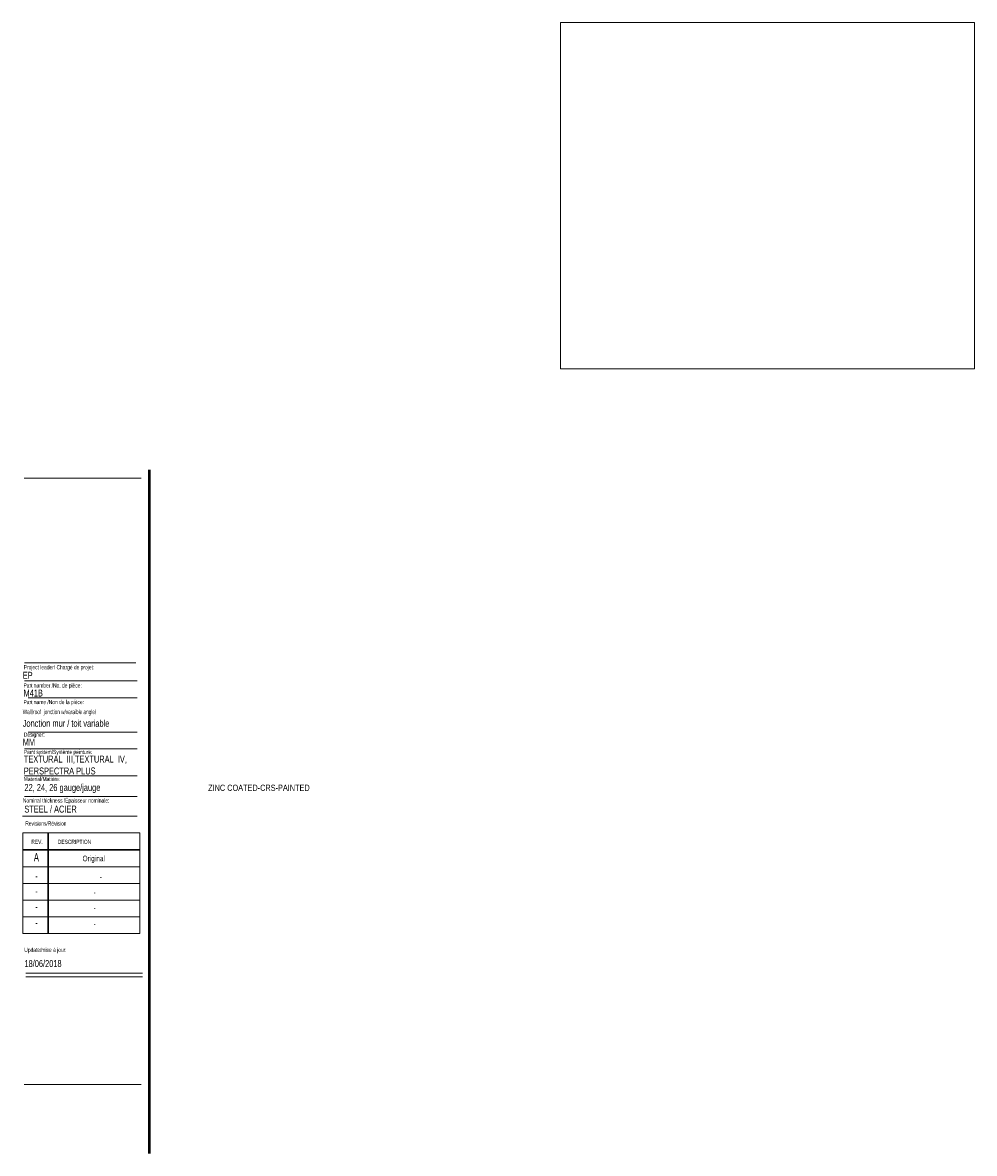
# Model space of a CAD drawing. Header units: inches. Extents: x 0.5 to 28.7, y 0.4 to 17.3.
# Tile 2 of 2: x 14.5 to 28.7, y 0.4 to 17.3. Entities that reach past the tile are written whole.
import ezdxf

# ---------------------------------------------------------------- set-up
doc = ezdxf.new("R2010")
doc.units = ezdxf.units.IN
doc.header["$MEASUREMENT"] = 0
doc.layers.add('FORMAT', color=7, linetype='Continuous')
doc.styles.add('SLDTEXTSTYLE0', font='TXT', dxfattribs={"width": 0.7})
doc.styles.add('SLDTEXTSTYLE3', font='TXT', dxfattribs={"width": 0.605})

# ---------------------------------------------------------------- blocks, each defined once
blk = doc.blocks.new('SW_NOTE_1')
at = {"layer": 'FORMAT', "color": 0, "char_height": 0.10417, "attachment_point": 1, "style": 'SLDTEXTSTYLE0'}
for s, insert in [('TEXTURAL  III,TEXTURAL  IV,', (0, 0.134)), ('PERSPECTRA PLUS', (0, -0.044))]:
    blk.add_mtext(s, dxfattribs=dict(at, insert=insert))

msp = doc.modelspace()

# ---------------------------------------------------------------- linework, layer by layer
at = {"color": 7, "linetype": 'Continuous', "lineweight": 18}
for p, q in [((14.5012516, 10.51707317), (16.2512516, 10.51707317)), ((14.50528094, 7.4796461), (16.19286796, 7.4796461)), ((14.55782728, 7.22283311), (16.19286796, 7.22283311)), ((14.55782728, 6.70729719), (16.19286796, 6.70729719)), ((14.50528094, 6.45740283), (16.19286796, 6.45740283)), ((14.50528094, 6.05316409), (16.19286796, 6.05316409)), ((14.50528094, 5.74531323), (16.19286796, 5.74531323)), ((14.4754278, 5.446808), (16.19286796, 5.446808)), ((14.48119985, 5.19874946), (16.23119985, 5.19874946)), ((14.48119985, 5.19874946), (14.48119985, 3.68874946)), ((14.85619985, 5.19874946), (14.85619985, 3.68874946)), ((14.86619985, 5.19874946), (14.86619985, 3.68874946)), ((16.23119985, 5.19874946), (16.23119985, 3.68874946)), ((14.48119985, 4.94874946), (16.23119985, 4.94874946)), ((14.48119985, 4.93874946), (16.23119985, 4.93874946)), ((14.48119985, 4.68874946), (16.23119985, 4.68874946)), ((16.23119985, 4.43874946), (14.48119985, 4.43874946)), ((14.48119985, 4.18874946), (16.23119985, 4.18874946)), ((16.23119985, 3.93874946), (14.48119985, 3.93874946)), ((14.48119985, 3.68874946), (16.23119985, 3.68874946)), ((14.52153854, 3.094666), (16.27153854, 3.094666)), ((14.52153854, 3.03864953), (16.27153854, 3.03864953))]:
    msp.add_line(p, q, dxfattribs=at)
at = {"color": 7, "linetype": 'Continuous', "lineweight": 50}
msp.add_line((16.3762516, 0.39207317), (16.3762516, 10.64207317), dxfattribs=at)
at = {"layer": 'FORMAT', "lineweight": 18}
for p, q in [((22.54319314, 17.34692853), (28.74992295, 17.34692853)), ((22.54319314, 17.34692853), (22.54319314, 12.15584542)), ((28.74992295, 17.34692853), (28.74992295, 12.15584542)), ((22.54319314, 12.15584542), (28.74992295, 12.15584542)), ((14.5012516, 1.42655357), (16.2512516, 1.42655357))]:
    msp.add_line(p, q, dxfattribs=at)
at = {"layer": 'FORMAT', "color": 250, "lineweight": 18, "true_color": 0x454545}
msp.add_line((14.50528094, 7.74778908), (16.17565424, 7.74778908), dxfattribs=at)

# ---------------------------------------------------------------- block references
at = {"layer": 'FORMAT'}
msp.add_blockref('SW_NOTE_1', (14.4936793, 6.22195149), dxfattribs=at)

# ---------------------------------------------------------------- texts
at = {"color": 7, "linetype": 'Continuous', "lineweight": 0, "style": 'SLDTEXTSTYLE0'}
for s, insert, char_height, attachment_point in [('Project leader/ Chargé de projet:', (14.49277361, 7.71280373), 0.0625, 1), ('EP', (14.47701034, 7.61261449), 0.104166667, 1), ('Part number /No. de pièce:', (14.48926382, 7.43950417), 0.0625, 1), ('M41B', (14.48926382, 7.34629318), 0.104166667, 1), ('Designer:', (14.49277361, 6.70270676), 0.0625, 1), ('MM', (14.47701034, 6.6115619), 0.104166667, 1), ('Paint system/Système peinture:', (14.4936793, 6.44233934), 0.0625, 1), ('ZINC COATED-CRS-PAINTED', (17.25790342, 5.92072099), 0.09375, 1), ('Nominal thickness /Épaisseur nominale:', (14.48027845, 5.71521348), 0.0625, 1), ('STEEL / ACIER', (14.50193609, 5.60657576), 0.1041666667, 1), ('Revisions/Révision', (14.51560122, 5.36941883), 0.0625, 1), ('REV.', (14.60623117, 5.09512968), 0.0625, 1), ('DESCRIPTION', (15.00414236, 5.09512968), 0.0625, 1), ('A', (14.68204136, 4.89428093), 0.125, 2), ('Original', (15.54196943, 4.85546175), 0.083333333, 2), ('-', (14.68335791, 4.61740373), 0.125, 2), ('-', (15.64717395, 4.57858454), 0.08333333, 2), ('-', (14.68335791, 4.38816527), 0.125, 2), ('-', (15.55567278, 4.34934608), 0.08333333, 2), ('-', (14.68335791, 4.15690015), 0.125, 2), ('-', (15.55567278, 4.11808096), 0.08333333, 2), ('-', (14.68335791, 3.91429561), 0.125, 2), ('-', (15.55567278, 3.87547642), 0.08333333, 2), ('Update/mise à jour:', (14.50090209, 3.47468308), 0.0625, 1), ('18/06/2018', (14.50292977, 3.29031445), 0.104166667, 1)]:
    msp.add_mtext(s, dxfattribs=dict(at, insert=insert, char_height=char_height, attachment_point=attachment_point))
at = {"layer": 'FORMAT', "attachment_point": 1}
for s, insert, char_height, style in [('Part name /Non de la pièce:', (14.48926382, 7.1904184), 0.0625, 'SLDTEXTSTYLE0'), ('Wall/roof  jonction w/varaible angle/', (14.47701034, 7.04739473), 0.069273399, 'SLDTEXTSTYLE3'), ('Jonction mur / toit variable', (14.47701034, 6.89222649), 0.1041666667, 'SLDTEXTSTYLE0'), ('Material/Matière:', (14.4936793, 6.0368173), 0.0625, 'SLDTEXTSTYLE0'), ('22, 24, 26 gauge/jauge', (14.503118, 5.93042578), 0.1041666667, 'SLDTEXTSTYLE0')]:
    msp.add_mtext(s, dxfattribs=dict(at, insert=insert, char_height=char_height, style=style))

doc.saveas('drawing.dxf')
